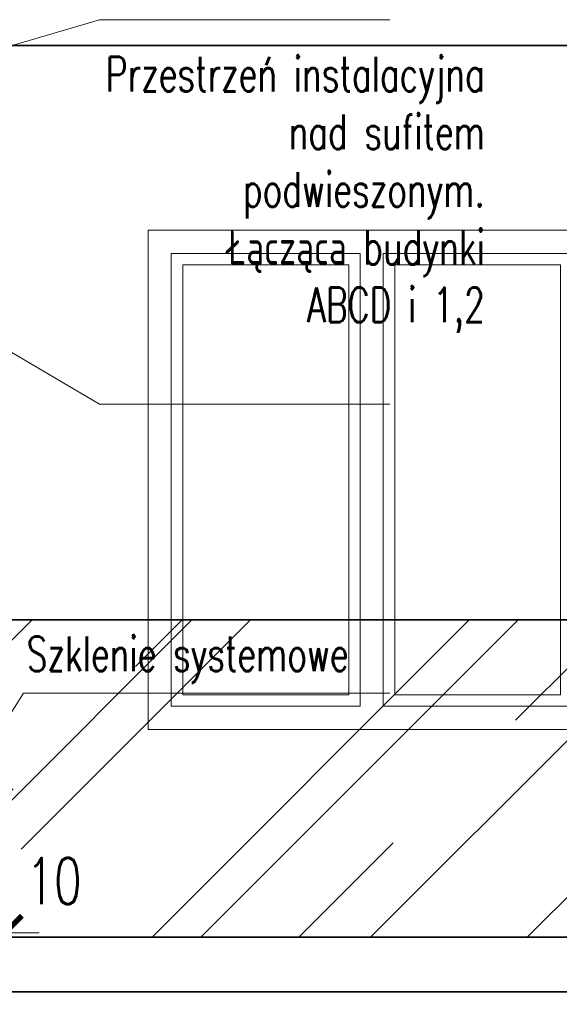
# Model space of a CAD drawing. Header units: inches. Extents: x 0 to 111471, y -105323 to 11070.
# Tile 19 of 256: x 44671 to 44858, y -54511 to -54170. Entities that reach past the tile are written whole.
import ezdxf

# ---------------------------------------------------------------- set-up
doc = ezdxf.new("R2010")
doc.units = ezdxf.units.IN
doc.header["$MEASUREMENT"] = 0
for name, color, linetype, lineweight in [('888 drzwi i okna', 4, 'Continuous', 0), ('888 opisy', 3, 'Continuous', 0), ('888 projektowane elementy', 6, 'Continuous', 13), ('888 sciany istniejące', 2, 'Continuous', 35), ('888 wymiary', 1, 'Continuous', 0), ('Wymiary', 85, 'Continuous', 18)]:
    doc.layers.add(name, color=color, linetype=linetype, lineweight=lineweight)
doc.styles.add('TS 100_opisy', font='romans.shx', dxfattribs={"width": 0.7, "height": 16})
doc.styles.add('TS 100_wymiary', font='romans.shx', dxfattribs={"width": 0.7, "height": 16})
doc.dimstyles.new('Dim Style 100', dxfattribs={"dimtxt": 16, "dimasz": 12, "dimexe": 12, "dimexo": 2, "dimgap": 10, "dimtad": 1, "dimdec": 0, "dimzin": 9, "dimtxsty": 'TS 100_wymiary', "dimblk": 'ARCHTICK', "dimcen": 2.5, "dimdle": 12, "dimclrd": 256, "dimclrt": 2, "dimadec": 0, "dimazin": 2, "dimtfac": 1, "dimtdec": 0, "dimtix": 1, "dimtmove": 2, "dimatfit": 3, "dimfxl": 0, "dimlwd": -1, "dimarcsym": 0})

# ---------------------------------------------------------------- blocks, each defined once
blk = doc.blocks.new('G$C920830EB')
at = {"layer": '888 drzwi i okna'}
for points in [[(0, -245), (0, 0), (-235, 0), (-235, -173), (-80, -173), (-80, -245), (0, -245)], [(-80, -173), (-80, 0)], [(-161.5, -165), (-227, -165), (-227, -8), (-161.5, -8)], [(-161.5, -8), (-161.5, -165)], [(-153.5, -8), (-88, -8), (-88, -165), (-153.5, -165)], [(-153.5, -8), (-153.5, -165)], [(-165.5, -161), (-223, -161), (-223, -12), (-165.5, -12), (-165.5, -161)], [(-149.5, -161), (-149.5, -12), (-92, -12), (-92, -161), (-149.5, -161)]]:
    blk.add_lwpolyline(points, dxfattribs=at)
for points in [[(-235, 0), (-80, 0), (-80, -173), (-235, -173)], [(-80, 0), (0, 0), (0, -245), (-80, -245)], [(-72, -8), (-8, -8), (-8, -237), (-72, -237)], [(-68, -12), (-12, -12), (-12, -233), (-68, -233)]]:
    blk.add_lwpolyline(points, close=True, dxfattribs=at)
blk = doc.blocks.new('_ArchTick')
at = {"layer": 'Wymiary', "color": 0, "const_width": 0.15}
blk.add_lwpolyline([(-0.5, -0.5), (0.5, 0.5)], dxfattribs=at)
blk = doc.blocks.new('*D1406')
at = {"layer": '888 wymiary', "ltscale": 0.01}
for p, q in [((516.2, -57.14), (516.2, -91.14)), ((516.2, -69.14), (516.2, -57.14)), ((516.2, -79.14), (516.2, -91.14))]:
    blk.add_line(p, q, dxfattribs=at)
at = {"layer": '888 wymiary', "color": 0, "lineweight": -2, "ltscale": 0.01}
for p, q in [((524.26, -69.14), (504.2, -69.14)), ((496.2, -79.14), (528.2, -79.14))]:
    blk.add_line(p, q, dxfattribs=at)
at = {"layer": 'Defpoints', "color": 0}
for p in [(526.26, -69.14), (491.48, -79.14), (516.2, -79.14)]:
    blk.add_point(p, dxfattribs=at)
at = {"layer": '888 wymiary', "linetype": 'ByBlock', "xscale": 12, "yscale": 12, "zscale": 12}
for p, rotation in [((516.2, -69.14), 270), ((516.2, -79.14), 90)]:
    blk.add_blockref('_ArchTick', p, dxfattribs=dict(at, rotation=rotation))
at = {"layer": '888 wymiary', "color": 2, "ltscale": 0.01, "insert": (534.2, -96.24), "char_height": 16, "attachment_point": 5, "rotation": 270, "style": 'TS 100_wymiary'}
blk.add_mtext('10', dxfattribs=at)
blk = doc.blocks.new('G$C19478120')
at = {"layer": '888 opisy'}
for points in [[(699.52, -212.62), (699.52, -112.03), (771.16, 9.66)], [(546.55, -52.34), (599.3, -85.66), (599.3, -212.62)], [(832.77, -212.62), (832.77, -112.03), (816.61, -57.26)]]:
    blk.add_lwpolyline(points, dxfattribs=at)
at = {"layer": '888 opisy', "char_height": 12, "rotation": 270, "style": 'TS 100_opisy'}
for s, insert, width, attachment_point in [('Szklenie systemowe', (618.93, -86.76), 171.37, 1), ('Przestrzeń instalacyjna \\Pnad sufitem podwieszonym.\\PŁącząca budynki ABCD i 1,2', (819.92, -245.61), 131.163, 3)]:
    blk.add_mtext(s, dxfattribs=dict(at, insert=insert, width=width, attachment_point=attachment_point))
at = {"layer": '888 wymiary', "ltscale": 0.01}
dim = blk.add_linear_dim(base=(516.2, -79.14), p1=(526.26, -69.14), p2=(491.48, -79.14), angle=90, dimstyle='Dim Style 100', dxfattribs=at)
dim.commit()
dim.dimension.update_dxf_attribs({"geometry": '*D1406', "text_midpoint": (534.2, -96.24), "dimtype": 160})

msp = doc.modelspace()

# ---------------------------------------------------------------- hatches: boundary and pattern name
at = {"layer": '888 drzwi i okna', "ltscale": 0.5}
h = msp.add_hatch(dxfattribs=at)
h.set_pattern_fill('AR-RROOF', color=256, scale=80, angle=45)
h.paths.add_polyline_path([(43635.232, -54377.701), (44316.471, -54377.701), (44316.471, -54487.701), (43635.232, -54487.701)])
h.paths.add_polyline_path([(44638.471, -54377.701), (45392.746, -54377.701), (45392.746, -54487.701), (44638.471, -54487.701)])

# ---------------------------------------------------------------- linework, layer by layer
msp.add_lwpolyline([(44640.471, -54377.701), (45392.746, -54377.701), (45392.746, -54487.701), (44640.471, -54487.701)], close=True, dxfattribs=at)
at = {"layer": '888 sciany istniejące'}
for points in [[(45392.746, -54178.701), (43635.232, -54178.701)], [(44638.471, -54377.701), (45392.746, -54377.701)], [(45392.746, -54487.701), (44640.471, -54487.701)], [(45411.746, -54506.701), (44640.471, -54506.701)]]:
    msp.add_lwpolyline(points, dxfattribs=at)

# ---------------------------------------------------------------- block references
at = {"layer": '888 drzwi i okna'}
msp.add_blockref('G$C920830EB', (44950.232, -54242.701), dxfattribs=at)
at = {"layer": '888 projektowane elementy', "ltscale": 0.01, "rotation": 90}
msp.add_blockref('G$C19478120', (44586.333, -55002.477), dxfattribs=at)

doc.saveas('drawing.dxf')
